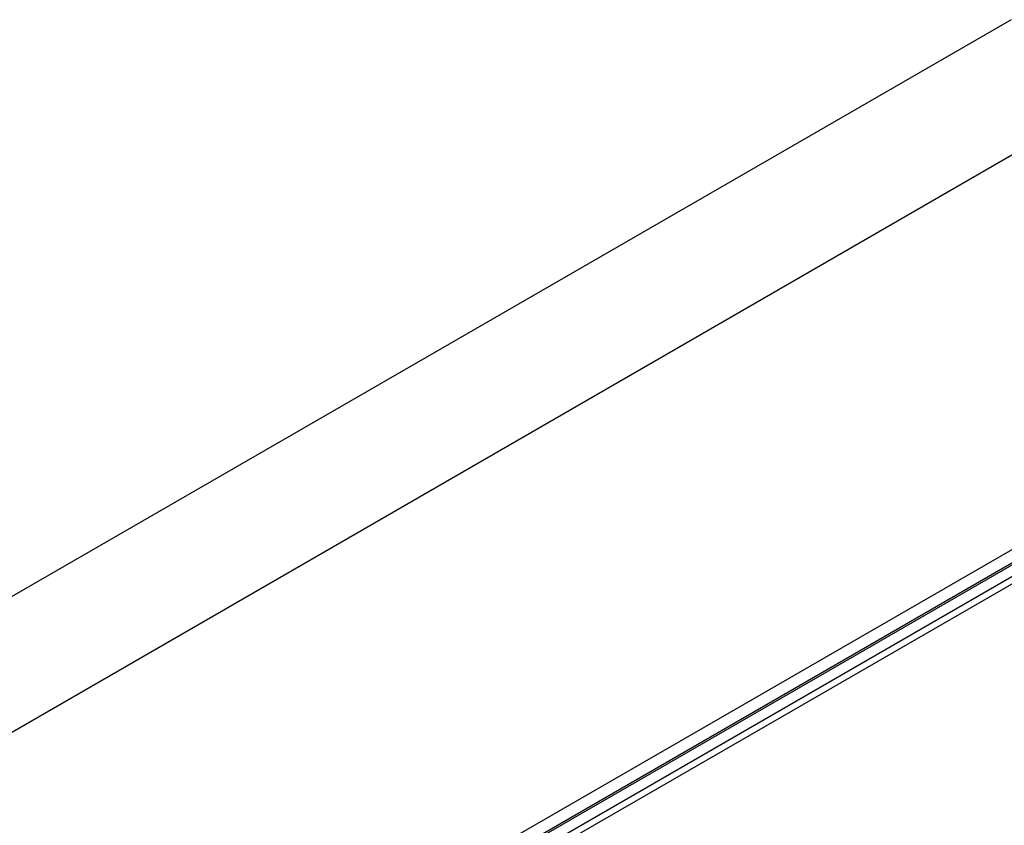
# Paper-space layout 'Sheet1' of a CAD drawing. Header units: millimetres. Extents: x -7 to 413, y -20 to 277.
# Tile 88 of 105: x 317 to 327, y 250 to 258. Entities that reach past the tile are written whole.
import ezdxf

# ---------------------------------------------------------------- set-up
doc = ezdxf.new("R2010")
doc.units = ezdxf.units.MM

psp = doc.layouts.new('Sheet1')

# ---------------------------------------------------------------- linework, layer by layer
at = {"color": 7, "linetype": 'Continuous', "lineweight": 25}
for p, q in [((326.6116, 258.2551), (301.3592, 243.6772)), ((328.6426, 258.0751), (303.3278, 243.4612)), ((332.7527, 256.5186), (306.9008, 241.5946)), ((332.7734, 256.398), (307.1512, 241.6066)), ((332.8033, 256.395), (307.1812, 241.6037)), ((332.8033, 256.2791), (307.3821, 241.6037)), ((332.721, 256.157), (314.5484, 245.6662))]:
    psp.add_line(p, q, dxfattribs=at)

doc.saveas('drawing.dxf')
